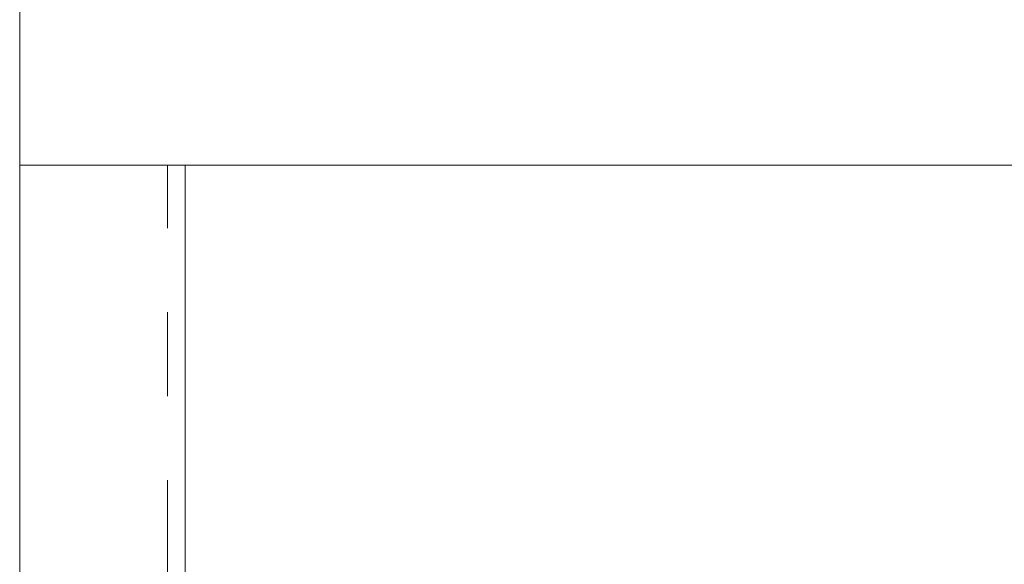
# Model space of a CAD drawing. Header units: millimetres. Extents: x 31 to 386, y -172 to 342.
# Tile 26 of 30: x 70.78 to 85.66, y 197.31 to 205.54. Entities that reach past the tile are written whole.
import ezdxf

# ---------------------------------------------------------------- set-up
doc = ezdxf.new("R2010")
doc.units = ezdxf.units.MM
doc.linetypes.add('PHANTOM', pattern=[12.7, 6.35, -1.27, 1.27, -1.27, 1.27, -1.27])

msp = doc.modelspace()

# ---------------------------------------------------------------- linework, layer by layer
at = {"color": 7, "linetype": 'Continuous', "lineweight": 15}
for p, q in [((70.785, 203.342), (70.785, 207.742)), ((70.785, 153.211), (70.785, 203.342)), ((73.017, 203.342), (70.785, 203.342)), ((73.285, 203.342), (73.017, 203.342)), ((85.785, 203.342), (73.285, 203.342)), ((73.285, 136.342), (73.285, 203.342))]:
    msp.add_line(p, q, dxfattribs=at)
at = {"color": 8, "linetype": 'PHANTOM', "lineweight": 0}
msp.add_line((73.017, 128.731), (73.017, 203.342), dxfattribs=at)

doc.saveas('drawing.dxf')
